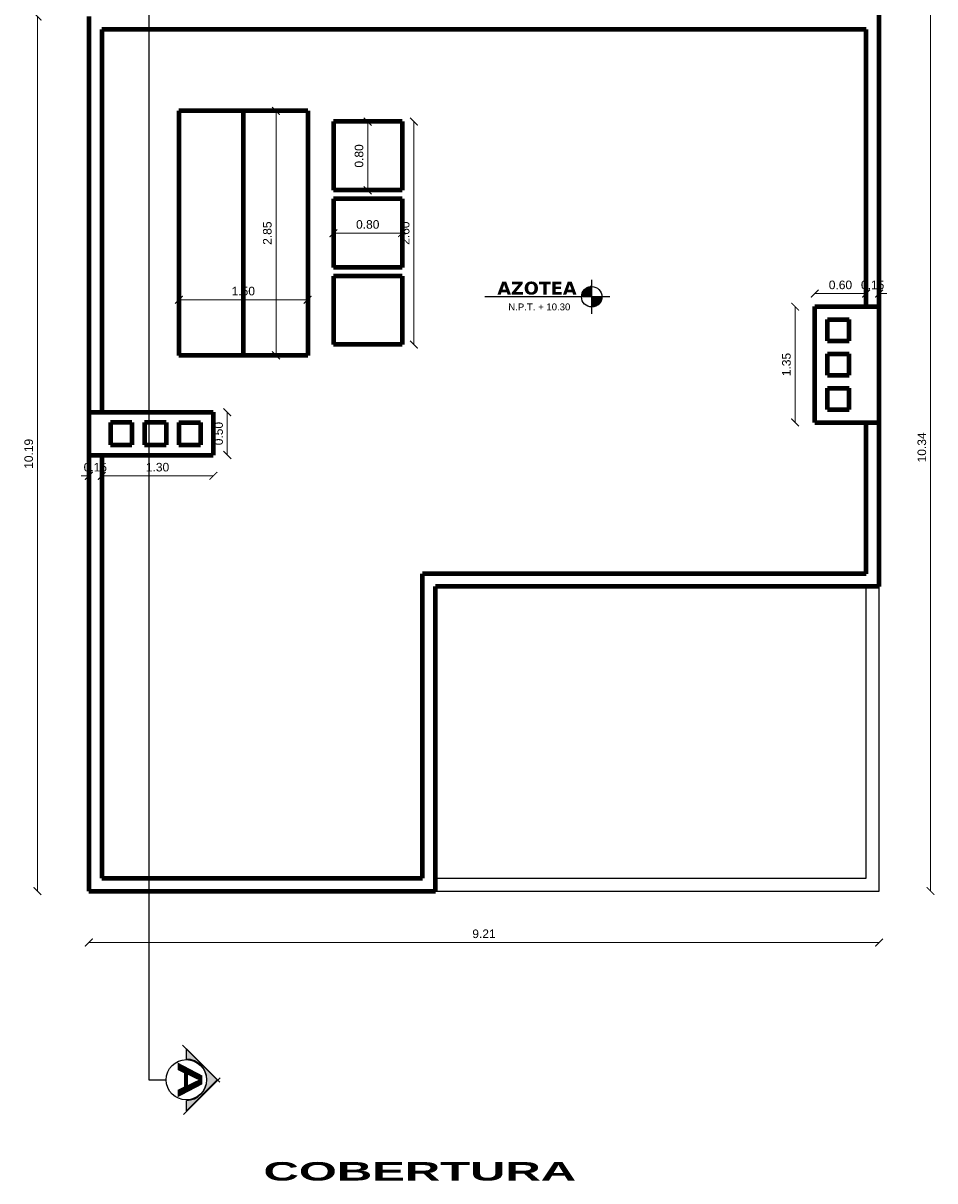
# Model space of a CAD drawing. Header units: inches. Extents: x 66.9 to 78.5, y 105.5 to 141.6.
# Tile 1 of 2: x 67.2 to 77.8, y 105.5 to 119. Entities that reach past the tile are written whole.
import ezdxf
from ezdxf.enums import TextEntityAlignment as Align

# ---------------------------------------------------------------- set-up
doc = ezdxf.new("R2010")
doc.units = ezdxf.units.IN
doc.header["$MEASUREMENT"] = 0
doc.linetypes.add('CONTINUA', pattern=[0])
for name, color, linetype in [('Cotas', 60, 'Continuous'), ('Linea de corte', 30, 'Continuous'), ('Niveles', 86, 'Continuous'), ('Pared lejana', 152, 'Continuous'), ('Texto', 98, 'Continuous')]:
    doc.layers.add(name, color=color, linetype=linetype)
doc.layers.add('Paredes', color=5, linetype='Continuous', lineweight=80)
doc.styles.add('SANSSERIFBOLD', font='sasb____.pfb', dxfattribs={"width": 0.85, "height": 0.6})
doc.styles.get("Standard").update_dxf_attribs({"font": 'arial.ttf'})
doc.styles.add('style1', font='arial.ttf')
doc.dimstyles.new('Cotas', dxfattribs={"dimtxt": 0.1, "dimasz": 0.09, "dimexe": 0.2, "dimexo": 0.4, "dimgap": 0.05, "dimtad": 1, "dimzin": 0, "dimdsep": 46, "dimtxsty": 'Standard', "dimblk": 'ARCHTICK', "dimcen": 0.09, "dimse1": 1, "dimse2": 1, "dimclrd": 60, "dimclre": 256, "dimadec": 0, "dimazin": 0, "dimtfac": 1, "dimtix": 1, "dimtofl": 0, "dimtmove": 1, "dimatfit": 3, "dimfxl": 0, "dimtolj": 1, "dimtzin": 0, "dimlwd": 9, "dimarcsym": 0})

# ---------------------------------------------------------------- blocks, each defined once
blk = doc.blocks.new('_ArchTick')
at = {"color": 0, "linetype": 'ByBlock', "const_width": 0.15}
blk.add_lwpolyline([(-0.5, -0.5), (0.5, 0.5)], dxfattribs=at)
blk = doc.blocks.new('*D5')
at = {"layer": 'Cotas', "color": 60, "linetype": 'CONTINUA', "lineweight": 9, "transparency": 16777216}
blk.add_line((77.727, 119.266), (77.727, 108.921), dxfattribs=at)
at = {"layer": 'Defpoints', "color": 0, "transparency": 16777216}
for p in [(77.727, 119.266), (77.727, 108.921), (77.727, 108.921)]:
    blk.add_point(p, dxfattribs=at)
at = {"layer": 'Cotas', "color": 60, "lineweight": 9, "transparency": 16777216, "xscale": 0.09, "yscale": 0.09, "zscale": 0.09}
for p, rotation in [((77.727, 119.266), 90), ((77.727, 108.921), 270)]:
    blk.add_blockref('_ArchTick', p, dxfattribs=dict(at, rotation=rotation))
at = {"layer": 'Cotas', "color": 0, "transparency": 16777216, "insert": (77.626, 114.093), "char_height": 0.1, "attachment_point": 5, "rotation": 90}
blk.add_mtext('\\A1;10.34', dxfattribs=at)
blk = doc.blocks.new('*D6')
at = {"layer": 'Cotas', "color": 60, "linetype": 'CONTINUA', "lineweight": 9, "transparency": 16777216}
blk.add_line((77.127, 108.321), (67.917, 108.321), dxfattribs=at)
at = {"layer": 'Defpoints', "color": 0, "transparency": 16777216}
for p in [(67.917, 108.321), (67.917, 108.321), (77.127, 108.321)]:
    blk.add_point(p, dxfattribs=at)
at = {"layer": 'Cotas', "color": 60, "lineweight": 9, "transparency": 16777216, "xscale": 0.09, "yscale": 0.09, "zscale": 0.09, "rotation": 180}
blk.add_blockref('_ArchTick', (67.917, 108.321), dxfattribs=at)
at = {"layer": 'Cotas', "color": 60, "lineweight": 9, "transparency": 16777216, "xscale": 0.09, "yscale": 0.09, "zscale": 0.09}
blk.add_blockref('_ArchTick', (77.127, 108.321), dxfattribs=at)
at = {"layer": 'Cotas', "color": 0, "transparency": 16777216, "insert": (72.522, 108.422), "char_height": 0.1, "attachment_point": 5}
blk.add_mtext('\\A1;9.21', dxfattribs=at)
blk = doc.blocks.new('*D7')
at = {"layer": 'Cotas', "color": 60, "linetype": 'CONTINUA', "lineweight": 9, "transparency": 16777216}
blk.add_line((67.317, 108.921), (67.317, 119.116), dxfattribs=at)
at = {"layer": 'Defpoints', "color": 0, "transparency": 16777216}
for p in [(67.317, 119.116), (67.317, 119.116), (67.317, 108.921)]:
    blk.add_point(p, dxfattribs=at)
at = {"layer": 'Cotas', "color": 60, "lineweight": 9, "transparency": 16777216, "xscale": 0.09, "yscale": 0.09, "zscale": 0.09}
for p, rotation in [((67.317, 119.116), 90), ((67.317, 108.921), 270)]:
    blk.add_blockref('_ArchTick', p, dxfattribs=dict(at, rotation=rotation))
at = {"layer": 'Cotas', "color": 0, "transparency": 16777216, "insert": (67.216, 114.018), "char_height": 0.1, "attachment_point": 5, "rotation": 90}
blk.add_mtext('\\A1;10.19', dxfattribs=at)
blk = doc.blocks.new('*D16')
at = {"layer": 'Cotas', "color": 60, "linetype": 'CONTINUA', "lineweight": 9, "transparency": 16777216}
blk.add_line((71.167, 117.891), (71.167, 117.091), dxfattribs=at)
at = {"layer": 'Defpoints', "color": 0, "transparency": 16777216}
for p in [(71.167, 117.891), (71.167, 117.091), (71.167, 117.091)]:
    blk.add_point(p, dxfattribs=at)
at = {"layer": 'Cotas', "color": 60, "lineweight": 9, "transparency": 16777216, "xscale": 0.09, "yscale": 0.09, "zscale": 0.09}
for p, rotation in [((71.167, 117.891), 90), ((71.167, 117.091), 270)]:
    blk.add_blockref('_ArchTick', p, dxfattribs=dict(at, rotation=rotation))
at = {"layer": 'Cotas', "color": 0, "transparency": 16777216, "insert": (71.066, 117.491), "char_height": 0.1, "attachment_point": 5, "rotation": 90}
blk.add_mtext('\\A1;0.80', dxfattribs=at)
blk = doc.blocks.new('*D17')
at = {"layer": 'Cotas', "color": 60, "linetype": 'CONTINUA', "lineweight": 9, "transparency": 16777216}
blk.add_line((70.767, 116.591), (71.567, 116.591), dxfattribs=at)
at = {"layer": 'Defpoints', "color": 0, "transparency": 16777216}
for p in [(70.767, 116.591), (71.567, 116.591), (71.567, 116.591)]:
    blk.add_point(p, dxfattribs=at)
at = {"layer": 'Cotas', "color": 60, "lineweight": 9, "transparency": 16777216, "xscale": 0.09, "yscale": 0.09, "zscale": 0.09, "rotation": 180}
blk.add_blockref('_ArchTick', (70.767, 116.591), dxfattribs=at)
at = {"layer": 'Cotas', "color": 60, "lineweight": 9, "transparency": 16777216, "xscale": 0.09, "yscale": 0.09, "zscale": 0.09}
blk.add_blockref('_ArchTick', (71.567, 116.591), dxfattribs=at)
at = {"layer": 'Cotas', "color": 0, "transparency": 16777216, "insert": (71.167, 116.692), "char_height": 0.1, "attachment_point": 5}
blk.add_mtext('\\A1;0.80', dxfattribs=at)
blk = doc.blocks.new('*D9')
at = {"layer": 'Cotas', "color": 60, "linetype": 'CONTINUA', "lineweight": 9, "transparency": 16777216}
blk.add_line((71.705, 115.291), (71.705, 117.891), dxfattribs=at)
at = {"layer": 'Defpoints', "color": 0, "transparency": 16777216}
for p in [(71.705, 117.891), (71.705, 117.891), (71.705, 115.291)]:
    blk.add_point(p, dxfattribs=at)
at = {"layer": 'Cotas', "color": 60, "lineweight": 9, "transparency": 16777216, "xscale": 0.09, "yscale": 0.09, "zscale": 0.09}
for p, rotation in [((71.705, 117.891), 90), ((71.705, 115.291), 270)]:
    blk.add_blockref('_ArchTick', p, dxfattribs=dict(at, rotation=rotation))
at = {"layer": 'Cotas', "color": 0, "transparency": 16777216, "insert": (71.604, 116.591), "char_height": 0.1, "attachment_point": 5, "rotation": 90}
blk.add_mtext('\\A1;2.60', dxfattribs=at)
blk = doc.blocks.new('*D18')
at = {"layer": 'Cotas', "color": 60, "linetype": 'CONTINUA', "lineweight": 9, "transparency": 16777216}
blk.add_line((70.098, 115.166), (70.098, 118.016), dxfattribs=at)
at = {"layer": 'Defpoints', "color": 0, "transparency": 16777216}
for p in [(70.098, 118.016), (70.467, 118.016), (70.467, 115.166)]:
    blk.add_point(p, dxfattribs=at)
at = {"layer": 'Cotas', "color": 60, "lineweight": 9, "transparency": 16777216, "xscale": 0.09, "yscale": 0.09, "zscale": 0.09}
for p, rotation in [((70.098, 118.016), 90), ((70.098, 115.166), 270)]:
    blk.add_blockref('_ArchTick', p, dxfattribs=dict(at, rotation=rotation))
at = {"layer": 'Cotas', "color": 0, "transparency": 16777216, "insert": (69.997, 116.591), "char_height": 0.1, "attachment_point": 5, "rotation": 90}
blk.add_mtext('\\A1;2.85', dxfattribs=at)
blk = doc.blocks.new('*D19')
at = {"layer": 'Cotas', "color": 60, "linetype": 'CONTINUA', "lineweight": 9, "transparency": 16777216}
blk.add_line((70.467, 115.814), (68.967, 115.814), dxfattribs=at)
at = {"layer": 'Defpoints', "color": 0, "transparency": 16777216}
for p in [(68.967, 115.814), (68.967, 115.748), (70.467, 115.748)]:
    blk.add_point(p, dxfattribs=at)
at = {"layer": 'Cotas', "color": 60, "lineweight": 9, "transparency": 16777216, "xscale": 0.09, "yscale": 0.09, "zscale": 0.09, "rotation": 180}
blk.add_blockref('_ArchTick', (68.967, 115.814), dxfattribs=at)
at = {"layer": 'Cotas', "color": 60, "lineweight": 9, "transparency": 16777216, "xscale": 0.09, "yscale": 0.09, "zscale": 0.09}
blk.add_blockref('_ArchTick', (70.467, 115.814), dxfattribs=at)
at = {"layer": 'Cotas', "color": 0, "transparency": 16777216, "insert": (69.717, 115.915), "char_height": 0.1, "attachment_point": 5}
blk.add_mtext('\\A1;1.50', dxfattribs=at)
blk = doc.blocks.new('*D10')
at = {"layer": 'Cotas', "color": 60, "linetype": 'CONTINUA', "lineweight": 9, "transparency": 16777216}
blk.add_line((69.53, 114.504), (69.53, 114.004), dxfattribs=at)
at = {"layer": 'Defpoints', "color": 0, "transparency": 16777216}
for p in [(69.53, 114.504), (69.53, 114.004), (69.53, 114.004)]:
    blk.add_point(p, dxfattribs=at)
at = {"layer": 'Cotas', "color": 60, "lineweight": 9, "transparency": 16777216, "xscale": 0.09, "yscale": 0.09, "zscale": 0.09}
for p, rotation in [((69.53, 114.504), 90), ((69.53, 114.004), 270)]:
    blk.add_blockref('_ArchTick', p, dxfattribs=dict(at, rotation=rotation))
at = {"layer": 'Cotas', "color": 0, "transparency": 16777216, "insert": (69.429, 114.254), "char_height": 0.1, "attachment_point": 5, "rotation": 90}
blk.add_mtext('\\A1;0.50', dxfattribs=at)
blk = doc.blocks.new('*D11')
at = {"layer": 'Cotas', "color": 60, "linetype": 'CONTINUA', "lineweight": 9, "transparency": 16777216}
blk.add_line((69.367, 113.761), (68.067, 113.761), dxfattribs=at)
at = {"layer": 'Defpoints', "color": 0, "transparency": 16777216}
for p in [(68.067, 113.761), (68.067, 113.761), (69.367, 113.761)]:
    blk.add_point(p, dxfattribs=at)
at = {"layer": 'Cotas', "color": 60, "lineweight": 9, "transparency": 16777216, "xscale": 0.09, "yscale": 0.09, "zscale": 0.09, "rotation": 180}
blk.add_blockref('_ArchTick', (68.067, 113.761), dxfattribs=at)
at = {"layer": 'Cotas', "color": 60, "lineweight": 9, "transparency": 16777216, "xscale": 0.09, "yscale": 0.09, "zscale": 0.09}
blk.add_blockref('_ArchTick', (69.367, 113.761), dxfattribs=at)
at = {"layer": 'Cotas', "color": 0, "transparency": 16777216, "insert": (68.717, 113.862), "char_height": 0.1, "attachment_point": 5}
blk.add_mtext('\\A1;1.30', dxfattribs=at)
blk = doc.blocks.new('*D12')
at = {"layer": 'Cotas', "color": 60, "linetype": 'CONTINUA', "lineweight": 9, "transparency": 16777216}
for p, q in [((67.917, 113.761), (67.827, 113.761)), ((68.067, 113.761), (68.157, 113.761))]:
    blk.add_line(p, q, dxfattribs=at)
at = {"layer": 'Defpoints', "color": 0, "transparency": 16777216}
for p in [(67.917, 113.761), (67.917, 113.761), (68.067, 113.761)]:
    blk.add_point(p, dxfattribs=at)
at = {"layer": 'Cotas', "color": 60, "lineweight": 9, "transparency": 16777216, "xscale": 0.09, "yscale": 0.09, "zscale": 0.09}
blk.add_blockref('_ArchTick', (67.917, 113.761), dxfattribs=at)
at = {"layer": 'Cotas', "color": 60, "lineweight": 9, "transparency": 16777216, "xscale": 0.09, "yscale": 0.09, "zscale": 0.09, "rotation": 180}
blk.add_blockref('_ArchTick', (68.067, 113.761), dxfattribs=at)
at = {"layer": 'Cotas', "color": 0, "transparency": 16777216, "insert": (67.992, 113.862), "char_height": 0.1, "attachment_point": 5}
blk.add_mtext('\\A1;0.15', dxfattribs=at)
blk = doc.blocks.new('*D13')
at = {"layer": 'Cotas', "color": 60, "linetype": 'CONTINUA', "lineweight": 9, "transparency": 16777216}
blk.add_line((76.377, 115.886), (76.977, 115.886), dxfattribs=at)
at = {"layer": 'Defpoints', "color": 0, "transparency": 16777216}
for p in [(76.377, 115.886), (76.977, 115.886), (76.977, 115.886)]:
    blk.add_point(p, dxfattribs=at)
at = {"layer": 'Cotas', "color": 60, "lineweight": 9, "transparency": 16777216, "xscale": 0.09, "yscale": 0.09, "zscale": 0.09, "rotation": 180}
blk.add_blockref('_ArchTick', (76.377, 115.886), dxfattribs=at)
at = {"layer": 'Cotas', "color": 60, "lineweight": 9, "transparency": 16777216, "xscale": 0.09, "yscale": 0.09, "zscale": 0.09}
blk.add_blockref('_ArchTick', (76.977, 115.886), dxfattribs=at)
at = {"layer": 'Cotas', "color": 0, "transparency": 16777216, "insert": (76.677, 115.987), "char_height": 0.1, "attachment_point": 5}
blk.add_mtext('\\A1;0.60', dxfattribs=at)
blk = doc.blocks.new('*D14')
at = {"layer": 'Cotas', "color": 60, "linetype": 'CONTINUA', "lineweight": 9, "transparency": 16777216}
for p, q in [((76.977, 115.886), (76.887, 115.886)), ((77.127, 115.886), (77.217, 115.886))]:
    blk.add_line(p, q, dxfattribs=at)
at = {"layer": 'Defpoints', "color": 0, "transparency": 16777216}
for p in [(76.977, 115.886), (77.127, 115.886), (77.127, 115.886)]:
    blk.add_point(p, dxfattribs=at)
at = {"layer": 'Cotas', "color": 60, "lineweight": 9, "transparency": 16777216, "xscale": 0.09, "yscale": 0.09, "zscale": 0.09}
blk.add_blockref('_ArchTick', (76.977, 115.886), dxfattribs=at)
at = {"layer": 'Cotas', "color": 60, "lineweight": 9, "transparency": 16777216, "xscale": 0.09, "yscale": 0.09, "zscale": 0.09, "rotation": 180}
blk.add_blockref('_ArchTick', (77.127, 115.886), dxfattribs=at)
at = {"layer": 'Cotas', "color": 0, "transparency": 16777216, "insert": (77.052, 115.987), "char_height": 0.1, "attachment_point": 5}
blk.add_mtext('\\A1;0.15', dxfattribs=at)
blk = doc.blocks.new('*D15')
at = {"layer": 'Cotas', "color": 60, "linetype": 'CONTINUA', "lineweight": 9, "transparency": 16777216}
blk.add_line((76.149, 115.734), (76.149, 114.384), dxfattribs=at)
at = {"layer": 'Defpoints', "color": 0, "transparency": 16777216}
for p in [(76.149, 115.734), (76.149, 114.384), (76.149, 114.384)]:
    blk.add_point(p, dxfattribs=at)
at = {"layer": 'Cotas', "color": 60, "lineweight": 9, "transparency": 16777216, "xscale": 0.09, "yscale": 0.09, "zscale": 0.09}
for p, rotation in [((76.149, 115.734), 90), ((76.149, 114.384), 270)]:
    blk.add_blockref('_ArchTick', p, dxfattribs=dict(at, rotation=rotation))
at = {"layer": 'Cotas', "color": 0, "transparency": 16777216, "insert": (76.048, 115.059), "char_height": 0.1, "attachment_point": 5, "rotation": 90}
blk.add_mtext('\\A1;1.35', dxfattribs=at)
blk = doc.blocks.new('Nivel2')
at = {"layer": 'Niveles'}
for p, q in [((46.512, 32.297), (46.512, 32.695)), ((46.512, 32.53), (46.398, 32.53)), ((46.512, 32.534), (46.399, 32.534)), ((46.399, 32.533), (46.399, 32.496)), ((46.512, 32.539), (46.401, 32.539)), ((46.512, 32.544), (46.403, 32.544)), ((46.404, 32.546), (46.404, 32.496)), ((46.512, 32.549), (46.405, 32.549)), ((46.512, 32.554), (46.408, 32.554)), ((46.409, 32.555), (46.409, 32.496)), ((46.512, 32.559), (46.411, 32.559)), ((46.512, 32.564), (46.414, 32.564)), ((46.414, 32.563), (46.414, 32.496)), ((46.512, 32.569), (46.418, 32.569)), ((46.419, 32.57), (46.419, 32.496)), ((46.512, 32.574), (46.422, 32.574)), ((46.423, 32.576), (46.423, 32.496)), ((46.512, 32.579), (46.427, 32.579)), ((46.428, 32.581), (46.428, 32.496)), ((46.512, 32.584), (46.432, 32.584)), ((46.433, 32.586), (46.433, 32.496)), ((46.438, 32.59), (46.438, 32.496)), ((46.512, 32.589), (46.438, 32.589)), ((46.443, 32.593), (46.443, 32.496)), ((46.512, 32.594), (46.444, 32.594)), ((46.448, 32.597), (46.448, 32.496)), ((46.512, 32.599), (46.452, 32.599)), ((46.453, 32.6), (46.453, 32.496)), ((46.458, 32.602), (46.458, 32.496)), ((46.512, 32.604), (46.462, 32.604)), ((46.463, 32.605), (46.463, 32.496)), ((46.468, 32.607), (46.468, 32.496)), ((46.473, 32.609), (46.473, 32.496)), ((46.512, 32.609), (46.474, 32.609)), ((46.478, 32.61), (46.478, 32.496)), ((46.483, 32.612), (46.483, 32.496)), ((46.488, 32.613), (46.488, 32.496)), ((46.493, 32.614), (46.493, 32.496)), ((46.512, 32.614), (46.495, 32.614)), ((46.498, 32.614), (46.498, 32.496)), ((46.503, 32.615), (46.503, 32.496)), ((46.508, 32.615), (46.508, 32.496)), ((46.723, 32.496), (45.266, 32.496)), ((46.512, 32.51), (46.393, 32.51)), ((46.512, 32.505), (46.393, 32.505)), ((46.512, 32.5), (46.393, 32.5)), ((46.512, 32.515), (46.394, 32.515)), ((46.394, 32.511), (46.394, 32.496)), ((46.512, 32.52), (46.395, 32.52)), ((46.512, 32.525), (46.396, 32.525)), ((46.631, 32.495), (46.512, 32.495)), ((46.631, 32.49), (46.512, 32.49)), ((46.631, 32.485), (46.512, 32.485)), ((46.63, 32.48), (46.512, 32.48)), ((46.629, 32.475), (46.512, 32.475)), ((46.628, 32.47), (46.512, 32.47)), ((46.627, 32.465), (46.512, 32.465)), ((46.626, 32.46), (46.512, 32.46)), ((46.624, 32.455), (46.512, 32.455)), ((46.622, 32.45), (46.512, 32.45)), ((46.62, 32.445), (46.512, 32.445)), ((46.617, 32.44), (46.512, 32.44)), ((46.615, 32.435), (46.512, 32.435)), ((46.612, 32.43), (46.512, 32.43)), ((46.608, 32.425), (46.512, 32.425)), ((46.604, 32.42), (46.512, 32.42)), ((46.6, 32.415), (46.512, 32.415)), ((46.595, 32.41), (46.512, 32.41)), ((46.59, 32.405), (46.512, 32.405)), ((46.583, 32.4), (46.512, 32.4)), ((46.576, 32.395), (46.512, 32.395)), ((46.513, 32.496), (46.513, 32.377)), ((46.518, 32.496), (46.518, 32.377)), ((46.523, 32.496), (46.523, 32.377)), ((46.528, 32.496), (46.528, 32.378)), ((46.533, 32.496), (46.533, 32.378)), ((46.538, 32.496), (46.538, 32.379)), ((46.543, 32.496), (46.543, 32.381)), ((46.548, 32.496), (46.548, 32.382)), ((46.553, 32.496), (46.553, 32.384)), ((46.558, 32.496), (46.558, 32.386)), ((46.563, 32.496), (46.563, 32.388)), ((46.568, 32.496), (46.568, 32.39)), ((46.573, 32.496), (46.573, 32.393)), ((46.578, 32.496), (46.578, 32.396)), ((46.583, 32.496), (46.583, 32.4)), ((46.588, 32.496), (46.588, 32.403)), ((46.593, 32.496), (46.593, 32.408)), ((46.597, 32.496), (46.597, 32.413)), ((46.602, 32.496), (46.602, 32.418)), ((46.607, 32.496), (46.607, 32.424)), ((46.612, 32.496), (46.612, 32.431)), ((46.617, 32.496), (46.617, 32.44)), ((46.622, 32.496), (46.622, 32.45)), ((46.627, 32.496), (46.627, 32.465)), ((46.568, 32.39), (46.512, 32.39)), ((46.557, 32.385), (46.512, 32.385)), ((46.542, 32.38), (46.512, 32.38))]:
    blk.add_line(p, q, dxfattribs=at)
blk.add_circle((46.512, 32.496), 0.119, dxfattribs=at)
blk = doc.blocks.new('corte')
at = {"layer": 'Cotas', "linetype": 'ByBlock'}
blk.add_hatch(color=256, dxfattribs=at).paths.add_polyline_path([(29.39, 30.862), (29.029, 30.501), (29.15, 30.501, -1), (29.63, 30.501), (29.751, 30.501)])
at = {"layer": 'Cotas', "color": 3, "linetype": 'Continuous'}
for p, q in [((28.985, 30.457), (29.418, 30.89)), ((29.795, 30.466), (29.366, 30.895))]:
    blk.add_line(p, q, dxfattribs=at)
at = {"layer": 'Cotas', "color": 3}
for p, q in [((29.029, 30.501), (29.39, 30.862)), ((29.39, 30.862), (29.751, 30.501)), ((29.15, 30.501), (29.029, 30.501)), ((29.751, 30.501), (29.63, 30.501))]:
    blk.add_line(p, q, dxfattribs=at)
at = {"layer": 'Cotas', "color": 3, "linetype": 'Continuous'}
blk.add_circle((29.39, 30.501), 0.235, dxfattribs=at)
at = {"layer": 'Cotas', "color": 3}
blk.add_arc((29.39, 30.501), 0.24, 0, 180, dxfattribs=at)
at = {"layer": 'Cotas', "color": 3, "style": 'SANSSERIFBOLD', "width": 1.5}
blk.add_text('A', height=0.288, dxfattribs=at).set_placement((29.392, 30.4), align=Align.CENTER)

msp = doc.modelspace()

# ---------------------------------------------------------------- linework, layer by layer
at = {"layer": 'Linea de corte'}
for p, q in [((68.617, 141.171), (68.617, 106.721)), ((68.617, 106.721), (68.817, 106.721))]:
    msp.add_line(p, q, dxfattribs=at)
at = {"layer": 'Pared lejana'}
for p, q in [((76.977, 109.071), (76.977, 112.471)), ((76.977, 109.071), (76.977, 112.471)), ((77.127, 108.921), (77.127, 112.471)), ((71.957, 109.071), (76.977, 109.071)), ((71.957, 108.921), (77.127, 108.921))]:
    msp.add_line(p, q, dxfattribs=at)
at = {"layer": 'Paredes'}
for p, q in [((77.127, 112.471), (77.127, 119.266)), ((67.917, 119.116), (67.917, 108.921)), ((68.067, 118.966), (68.067, 114.504)), ((76.977, 118.966), (68.067, 118.966)), ((76.977, 115.734), (76.977, 118.966)), ((68.967, 118.016), (68.967, 115.166)), ((70.467, 118.016), (68.967, 118.016)), ((69.717, 118.016), (69.717, 115.166)), ((70.467, 118.016), (70.467, 115.166)), ((70.767, 117.891), (70.767, 117.091)), ((71.567, 117.891), (70.767, 117.891)), ((71.567, 117.891), (71.567, 117.091)), ((71.567, 117.091), (70.767, 117.091)), ((70.767, 116.991), (70.767, 116.191)), ((71.567, 116.991), (70.767, 116.991)), ((71.567, 116.991), (71.567, 116.191)), ((71.567, 116.191), (70.767, 116.191)), ((70.767, 116.091), (70.767, 115.291)), ((71.567, 116.091), (70.767, 116.091)), ((71.567, 116.091), (71.567, 115.291)), ((76.377, 114.384), (76.377, 115.734)), ((76.377, 115.734), (77.127, 115.734)), ((76.527, 115.334), (76.527, 115.584)), ((76.527, 115.584), (76.777, 115.584)), ((76.777, 115.334), (76.777, 115.584)), ((71.567, 115.291), (70.767, 115.291)), ((76.527, 115.334), (76.777, 115.334)), ((70.467, 115.166), (68.967, 115.166)), ((76.527, 114.934), (76.527, 115.184)), ((76.527, 115.184), (76.777, 115.184)), ((76.777, 114.934), (76.777, 115.184)), ((76.527, 114.934), (76.777, 114.934)), ((76.527, 114.534), (76.527, 114.784)), ((76.527, 114.784), (76.777, 114.784)), ((76.777, 114.534), (76.777, 114.784)), ((67.917, 114.504), (69.367, 114.504)), ((69.367, 114.504), (69.367, 114.004)), ((76.527, 114.534), (76.777, 114.534)), ((68.167, 114.384), (68.167, 114.124)), ((68.417, 114.384), (68.167, 114.384)), ((68.417, 114.384), (68.417, 114.124)), ((68.567, 114.384), (68.567, 114.124)), ((68.817, 114.384), (68.567, 114.384)), ((68.817, 114.384), (68.817, 114.124)), ((68.967, 114.384), (68.967, 114.124)), ((68.967, 114.384), (69.217, 114.384)), ((69.217, 114.384), (69.217, 114.124)), ((76.377, 114.384), (77.127, 114.384)), ((76.977, 112.621), (76.977, 114.384)), ((68.167, 114.124), (68.417, 114.124)), ((68.567, 114.124), (68.817, 114.124)), ((68.967, 114.124), (69.217, 114.124)), ((67.917, 114.004), (69.367, 114.004)), ((68.067, 114.004), (68.067, 109.071)), ((76.977, 112.621), (71.807, 112.621)), ((71.807, 109.071), (71.807, 112.621)), ((77.127, 112.471), (71.957, 112.471)), ((71.957, 108.921), (71.957, 112.471)), ((68.067, 109.071), (71.807, 109.071)), ((67.917, 108.921), (71.957, 108.921))]:
    msp.add_line(p, q, dxfattribs=at)

# ---------------------------------------------------------------- block references
msp.add_blockref('Nivel2', (27.266, 83.353))
at = {"layer": 'Cotas', "rotation": 270}
msp.add_blockref('corte', (38.552, 136.111), dxfattribs=at)

# ---------------------------------------------------------------- texts
at = {"layer": 'Cotas', "color": 7, "style": 'SANSSERIFBOLD', "width": 1.9}
msp.add_text('COBERTURA', height=0.2149, dxfattribs=at).set_placement((69.952, 105.546))
at = {"layer": 'Niveles', "insert": (72.805, 115.771), "char_height": 0.08, "width": 0.7585, "attachment_point": 1, "style": 'style1'}
msp.add_mtext('N.P.T. + 10.30', dxfattribs=at)
at = {"layer": 'Texto', "insert": (72.678, 116.025), "char_height": 0.15, "attachment_point": 1}
msp.add_mtext('{\\fVerdana|b1|i0|c0|p34;AZOTEA}', dxfattribs=at)

# ---------------------------------------------------------------- dimensions: what is measured, and where the dimension line sits
at = {"layer": 'Cotas'}
for base, p1, p2, picture, middle in [((77.7274, 108.9211), (77.7274, 119.2655), (77.7274, 108.9211), '*D5', (77.6263, 114.0933)), ((67.3175, 119.1155), (67.3175, 108.9211), (67.3175, 119.1155), '*D7', (67.2164, 114.0183)), ((70.098, 118.016), (70.467, 115.166), (70.467, 118.016), '*D18', (69.997, 116.591)), ((71.167, 117.091), (71.167, 117.891), (71.167, 117.091), '*D16', (71.066, 117.491)), ((71.705, 117.891), (71.705, 115.291), (71.705, 117.891), '*D9', (71.604, 116.591)), ((76.149, 114.384), (76.149, 115.734), (76.149, 114.384), '*D15', (76.048, 115.059)), ((69.53, 114.004), (69.53, 114.504), (69.53, 114.004), '*D10', (69.429, 114.254))]:
    dim = msp.add_linear_dim(base=base, p1=p1, p2=p2, angle=270, dimstyle='Cotas', dxfattribs=at)
    dim.commit()
    dim.dimension.update_dxf_attribs({"geometry": picture, "text_midpoint": middle})
for base, p1, p2, picture, middle in [((71.567, 116.591), (70.767, 116.591), (71.567, 116.591), '*D17', (71.167, 116.692)), ((68.967, 115.814), (70.467, 115.748), (68.967, 115.748), '*D19', (69.717, 115.915)), ((76.977, 115.886), (76.377, 115.886), (76.977, 115.886), '*D13', (76.677, 115.987)), ((77.127, 115.886), (76.977, 115.886), (77.127, 115.886), '*D14', (77.052, 115.987)), ((67.917, 113.761), (68.067, 113.761), (67.917, 113.761), '*D12', (67.992, 113.862)), ((68.067, 113.761), (69.367, 113.761), (68.067, 113.761), '*D11', (68.717, 113.862)), ((67.917, 108.321), (77.127, 108.321), (67.917, 108.321), '*D6', (72.522, 108.422))]:
    dim = msp.add_linear_dim(base=base, p1=p1, p2=p2, dimstyle='Cotas', dxfattribs=at)
    dim.commit()
    dim.dimension.update_dxf_attribs({"geometry": picture, "text_midpoint": middle})

doc.saveas('drawing.dxf')
